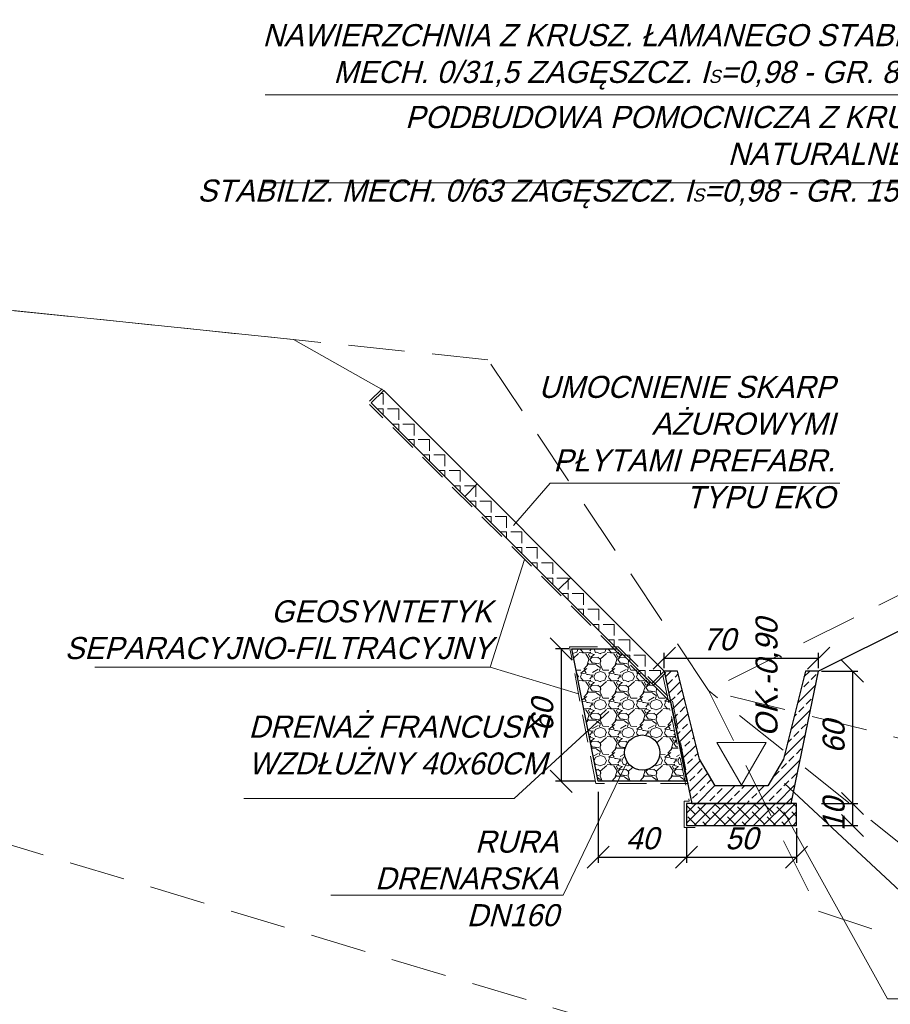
# Model space of a CAD drawing. Header units: millimetres. Extents: x -8866 to 77461, y -114325 to -28406.
# Tile 22 of 37: x 33747 to 34142, y -60031 to -59585. Entities that reach past the tile are written whole.
import ezdxf

# ---------------------------------------------------------------- set-up
doc = ezdxf.new("R2010")
doc.units = ezdxf.units.MM
doc.linetypes.add('DASHED', pattern=[19.05, 12.7, -6.35])
for name, color, linetype, lineweight in [('3', 6, 'DASHED', 13), ('5', 3, 'Continuous', 13), ('6', 2, 'Continuous', 25), ('8', 1, 'Continuous', 13)]:
    doc.layers.add(name, color=color, linetype=linetype, lineweight=lineweight)
doc.styles.get("Standard").update_dxf_attribs({"font": 'IC-isocp.shx', "oblique": 15})
doc.dimstyles.new('ISO-25', dxfattribs={"dimscale": 2, "dimtxt": 2.5, "dimasz": 2.5, "dimexe": 1.25, "dimexo": 0.625, "dimtad": 1, "dimtxsty": 'Standard', "dimblk": 'OBLIQUE', "dimcen": 2.5, "dimadec": 0, "dimazin": 0, "dimtfac": 1, "dimtmove": 0, "dimatfit": 3, "dimldrblk": 'OBLIQUE', "dimfxl": 1, "dimarcsym": 0})

# ---------------------------------------------------------------- blocks, each defined once
blk = doc.blocks.new('_Oblique')
at = {"color": 0, "linetype": 'ByBlock', "lineweight": -2}
blk.add_line((-0.5, -0.5), (0.5, 0.5), dxfattribs=at)
blk = doc.blocks.new('*D2724')
at = {"layer": '5', "color": 0, "lineweight": -2}
for p, q in [((34110.89, -59880.07), (34127.48, -59880.07)), ((34124.98, -59880.07), (34124.98, -59940.07)), ((34110.89, -59940.07), (34127.48, -59940.07))]:
    blk.add_line(p, q, dxfattribs=at)
at = {"layer": 'Defpoints', "color": 0}
for p in [(34109.64, -59880.07), (34109.64, -59940.07), (34124.98, -59940.07)]:
    blk.add_point(p, dxfattribs=at)
at = {"layer": '5', "color": 0, "lineweight": -2, "xscale": 10, "yscale": 10, "zscale": 10}
for p, rotation in [((34124.98, -59880.07), 90), ((34124.98, -59940.07), 270)]:
    blk.add_blockref('_Oblique', p, dxfattribs=dict(at, rotation=rotation))
at = {"layer": '5', "color": 0, "insert": (34116.48, -59910.07), "char_height": 10, "attachment_point": 5, "rotation": 90}
blk.add_mtext('60', dxfattribs=at)
blk = doc.blocks.new('*D2725')
at = {"layer": '5', "color": 0, "lineweight": -2}
for p, q in [((34110.89, -59940.07), (34127.48, -59940.07)), ((34124.98, -59940.07), (34124.98, -59950.07)), ((34111.41, -59950.07), (34127.48, -59950.07))]:
    blk.add_line(p, q, dxfattribs=at)
at = {"layer": 'Defpoints', "color": 0}
for p in [(34109.64, -59940.07), (34110.16, -59950.07), (34124.98, -59950.07)]:
    blk.add_point(p, dxfattribs=at)
at = {"layer": '5', "color": 0, "lineweight": -2, "xscale": 10, "yscale": 10, "zscale": 10}
for p, rotation in [((34124.98, -59940.07), 90), ((34124.98, -59950.07), 270)]:
    blk.add_blockref('_Oblique', p, dxfattribs=dict(at, rotation=rotation))
at = {"layer": '5', "color": 0, "insert": (34116.48, -59945.07), "char_height": 10, "attachment_point": 5, "rotation": 90}
blk.add_mtext('10', dxfattribs=at)
blk = doc.blocks.new('*D2726')
at = {"layer": '5', "color": 0, "lineweight": -2}
for p, q in [((34049.64, -59951.32), (34049.64, -59966.97)), ((34099.64, -59951.32), (34099.64, -59966.97)), ((34049.64, -59964.47), (34099.64, -59964.47))]:
    blk.add_line(p, q, dxfattribs=at)
at = {"layer": 'Defpoints', "color": 0}
for p in [(34049.64, -59950.07), (34099.64, -59950.07), (34099.64, -59964.47)]:
    blk.add_point(p, dxfattribs=at)
at = {"layer": '5', "color": 0, "lineweight": -2, "xscale": 10, "yscale": 10, "zscale": 10, "rotation": 180}
blk.add_blockref('_Oblique', (34049.64, -59964.47), dxfattribs=at)
at = {"layer": '5', "color": 0, "lineweight": -2, "xscale": 10, "yscale": 10, "zscale": 10}
blk.add_blockref('_Oblique', (34099.64, -59964.47), dxfattribs=at)
at = {"layer": '5', "color": 0, "insert": (34074.64, -59955.96), "char_height": 10, "attachment_point": 5}
blk.add_mtext('50', dxfattribs=at)
blk = doc.blocks.new('*D2727')
at = {"layer": '5', "color": 0, "lineweight": -2}
for p, q in [((34039.64, -59878.82), (34039.64, -59871.74)), ((34039.64, -59874.24), (34109.64, -59874.24)), ((34109.64, -59878.82), (34109.64, -59871.74))]:
    blk.add_line(p, q, dxfattribs=at)
at = {"layer": 'Defpoints', "color": 0}
for p in [(34109.64, -59874.24), (34039.64, -59880.07), (34109.64, -59880.07)]:
    blk.add_point(p, dxfattribs=at)
at = {"layer": '5', "color": 0, "lineweight": -2, "xscale": 10, "yscale": 10, "zscale": 10, "rotation": 180}
blk.add_blockref('_Oblique', (34039.64, -59874.24), dxfattribs=at)
at = {"layer": '5', "color": 0, "lineweight": -2, "xscale": 10, "yscale": 10, "zscale": 10}
blk.add_blockref('_Oblique', (34109.64, -59874.24), dxfattribs=at)
at = {"layer": '5', "color": 0, "insert": (34064.51, -59865.74), "char_height": 10, "attachment_point": 5}
blk.add_mtext('70', dxfattribs=at)
blk = doc.blocks.new('s2')
at = {"layer": '5', "linetype": 'DASHED', "ltscale": 2}
for points in [[(40199.63, -60271.9), (39499.63, -60226.74), (38499.63, -60076.74), (38499.63, -60076.74), (38399.63, -60026.74), (38399.63, -60026.74), (38089.63, -59926.74), (37839.63, -59826.74), (37839.63, -59826.74), (37759.63, -59826.74), (37759.63, -59676.74), (37349.63, -59676.74), (36949.63, -59676.74), (36849.63, -59726.74), (36749.63, -59576.74), (35299.63, -59426.74)], [(40199.63, -60484.92), (39799.63, -60426.74), (38299.63, -60326.74), (36299.63, -59726.74), (35299.63, -59626.74)], [(38089.63, -59926.74), (37549.63, -59901.74), (36849.63, -59726.74)]]:
    blk.add_lwpolyline(points, dxfattribs=at)
blk.add_lwpolyline([(39499.63, -60226.74), (38399.63, -60126.74), (36943.1, -59801.45), (36849.63, -59726.74), (36899.63, -59826.74), (38099.63, -60226.74), (39366.45, -60275.08)], close=True, dxfattribs=at)
blk = doc.blocks.new('*D2733')
at = {"layer": '5', "color": 0, "lineweight": -2}
for p, q in [((34009.64, -59934.85), (34009.64, -59966.97)), ((34049.64, -59951.32), (34049.64, -59966.97)), ((34009.64, -59964.47), (34049.64, -59964.47))]:
    blk.add_line(p, q, dxfattribs=at)
at = {"layer": 'Defpoints', "color": 0}
for p in [(34009.64, -59933.6), (34049.64, -59950.07), (34049.64, -59964.47)]:
    blk.add_point(p, dxfattribs=at)
at = {"layer": '5', "color": 0, "lineweight": -2, "xscale": 10, "yscale": 10, "zscale": 10, "rotation": 180}
blk.add_blockref('_Oblique', (34009.64, -59964.47), dxfattribs=at)
at = {"layer": '5', "color": 0, "lineweight": -2, "xscale": 10, "yscale": 10, "zscale": 10}
blk.add_blockref('_Oblique', (34049.64, -59964.47), dxfattribs=at)
at = {"layer": '5', "color": 0, "insert": (34029.64, -59955.96), "char_height": 10, "attachment_point": 5}
blk.add_mtext('40', dxfattribs=at)
blk = doc.blocks.new('*D2739')
at = {"layer": '5', "color": 0, "lineweight": -2}
for p, q in [((33996.39, -59870.07), (33990.36, -59870.07)), ((33992.86, -59870.07), (33992.86, -59930.07)), ((34008.39, -59930.07), (33990.36, -59930.07))]:
    blk.add_line(p, q, dxfattribs=at)
at = {"layer": 'Defpoints', "color": 0}
for p in [(33997.64, -59870.07), (33992.86, -59930.07), (34009.64, -59930.07)]:
    blk.add_point(p, dxfattribs=at)
at = {"layer": '5', "color": 0, "lineweight": -2, "xscale": 10, "yscale": 10, "zscale": 10}
for p, rotation in [((33992.86, -59870.07), 90), ((33992.86, -59930.07), 270)]:
    blk.add_blockref('_Oblique', p, dxfattribs=dict(at, rotation=rotation))
at = {"layer": '5', "color": 0, "insert": (33984.35, -59900.07), "char_height": 10, "attachment_point": 5, "rotation": 90}
blk.add_mtext('60', dxfattribs=at)

msp = doc.modelspace()

# ---------------------------------------------------------------- hatches: boundary and pattern name
at = {"layer": '8'}
h = msp.add_hatch(dxfattribs=at)
h.set_pattern_fill('ANGLE', color=256, angle=180)
h.set_pattern_definition([(180, (0, -3015), (-9e-16, -6.985), [5.08, -1.905]), (270, (0, -3015), (6.985, -1e-15), [5.08, -1.905])])
h.paths.add_polyline_path([(33991.555, -59843.297), (33997.212, -59837.641), (33972.34, -59812.769), (33954.785, -59795.214), (33949.129, -59800.871)])
h.paths.add_polyline_path([(33906.702, -59758.445), (33949.129, -59800.871), (33954.785, -59795.214), (33912.359, -59752.788)])
h.paths.add_polyline_path([(34033.981, -59885.724), (34039.638, -59880.067), (33997.212, -59837.641), (33991.555, -59843.297)])
h = msp.add_hatch(dxfattribs=at)
h.set_pattern_fill('GRAVL1', color=256, scale=0.5, style=0)
h.set_pattern_definition([(228.0128, (9.144, -2.3), (-101.599977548, -114.300017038), [1.7086072, -169.1524176]), (184.9697, (8.001, -3.57), (152.4000133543, 12.699889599), [2.9320236, -290.2702475]), (132.5104, (5.08, -3.824), (126.999882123, -139.700110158), [2.0674076, -204.6736064]), (267.2737, (0.127, -6.999), (12.699949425, 254.000003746), [2.6700226, -264.3321866]), (292.8337, (0, -9.666), (-63.500125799, 152.3999544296), [2.6181685, -259.199037]), (357.2737, (1.016, -12.079), (-254.000003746, 12.699949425), [2.6700226, -264.3321866]), (37.6942, (3.683, -12.206), (-165.1000932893, -126.9998781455), [3.5309683, -349.5655823]), (72.2553, (6.477, -10.047), (88.9001366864, 279.3999521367), [3.3335976, -330.0262767]), (121.4296, (7.493, -6.872), (-101.600104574, 165.0999369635), [2.679065, -265.227727]), (175.2364, (6.096, -4.586), (139.700012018, -12.699892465), [3.0585664, -149.86969]), (222.3974, (3.048, -4.332), (-152.4000933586, -139.6998994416), [3.9553896, -391.5838625]), (138.8141, (12.7, -7.126), (-88.900037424, 76.19996588), [1.3500227, -133.6528188]), (171.4692, (11.684, -6.237), (165.099978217, -25.4001004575), [2.56841, -254.2731897]), (225, (9.144, -5.856), (-2e-15, -12.7000039), [1.7960467, -16.1644584]), (203.1986, (8.255, -4.332), (63.49999658, 25.40001683), [0.9672066, -95.7531105]), (291.8014, (7.366, -4.713), (-12.69999886, 38.10000347), [1.367828, -67.0237674]), (30.9638, (7.874, -5.983), (38.09997488, 25.40003154), [2.2215983, -71.831492]), (161.5651, (9.779, -4.84), (25.40000552, -12.69997972), [1.6064357, -38.554495]), (16.3895, (0, -4.713), (127.00002792, 38.099907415), [2.25044, -222.7941315]), (70.3462, (2.159, -4.078), (-50.799939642, -139.700027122), [1.8879947, -186.9110816]), (293.1986, (9.779, -2.3), (-25.40001683, 63.49999658), [1.9344005, -94.7859166]), (343.6105, (10.541, -4.078), (-127.00002792, 38.099907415), [2.25044, -222.7941315]), (339.444, (0, -12.587), (-63.500023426, 25.399949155), [2.170176, -106.3386748]), (294.7751, (2.032, -13.349), (-63.499900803, 139.700043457), [1.8183606, -180.017966]), (66.8014, (9.906, -15), (25.40001683, 63.49999658), [1.9344005, -94.7859166]), (17.354, (10.668, -13.222), (-165.1000256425, -50.799930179), [2.1289137, -210.7618848]), (69.444, (3.683, -15), (-25.399949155, -63.500023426), [1.085088, -107.4237628]), (101.3099, (9.144, -15), (-12.69996993, 50.80000955), [0.647573, -64.1099683]), (165.9638, (9.017, -14.365), (38.10000693, -12.69997533), [2.6181685, -49.745265]), (186.009, (6.477, -13.73), (126.9999968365, 12.699991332), [2.426335, -240.206822]), (303.6901, (7.874, -7.126), (-12.70001695, 25.39999438), [1.8316194, -43.9588783]), (353.1572, (8.89, -8.65), (215.8999919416, -25.4001015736), [3.1977838, -316.58005]), (60.9454, (12.065, -9.031), (-50.800000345, -88.900004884), [1.3075412, -129.4469598]), (90, (12.7, -7.888), (-12.7, 12.7), [0.762, -11.938]), (120.2564, (6.223, -13.349), (50.799935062, -88.900031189), [1.7643348, -174.669704]), (48.0128, (5.334, -11.825), (101.599977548, 114.300017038), [3.4172144, -167.4438104]), (0, (7.62, -9.285), (12.7, 12.7), [3.302, -9.398]), (325.3048, (10.922, -9.285), (-126.999927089, 88.900109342), [2.0080478, -198.7965798]), (254.0546, (12.573, -10.428), (-12.699998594, -50.80000161), [1.8491454, -90.6082516]), (207.646, (12.065, -12.206), (-241.299946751, -127.0000979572), [3.0107255, -298.0623198]), (175.4261, (9.398, -13.603), (-165.1000070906, 12.6999339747), [3.1851473, -315.3292398])])
h.paths.add_polyline_path([(34016.91, -59870.067), (34018.325, -59870.067), (34034.688, -59886.431), (34041.325, -59893.068), (34049.033, -59930.067), (34009.638, -59930.067), (33997.638, -59870.067)])
h.paths.add_polyline_path([(34037.638, -59917.067, 1), (34021.638, -59917.067, 1)], flags=16)
h = msp.add_hatch(dxfattribs=at)
h.set_pattern_fill('ANSI33', color=256, angle=180, style=0)
h.set_pattern_definition([(225, (41520.5835, -13643.439), (4.4901281, -4.4901281), []), (225, (41516.0934, -13643.439), (4.4901281, -4.4901281), [3.175, -1.5875])])
h.paths.add_polyline_path([(34041.799, -59890.44), (34048.363, -59890.965), (34055.638, -59920.067), (34062.638, -59932.067), (34074.638, -59932.067), (34086.638, -59932.067), (34093.638, -59920.067), (34099.883, -59895.087), (34106.401, -59895.608), (34097.643, -59937.646), (34097.138, -59940.067), (34052.138, -59940.067)])
h.paths.add_polyline_path([(34039.638, -59880.068), (34039.638, -59880.067), (34045.638, -59880.067), (34048.363, -59890.965), (34041.799, -59890.44)])
h.paths.add_polyline_path([(34101.535, -59888.479), (34103.638, -59880.067), (34109.638, -59880.067), (34107.521, -59890.228)])
h.paths.add_polyline_path([(34099.883, -59895.087), (34101.535, -59888.479), (34107.521, -59890.228), (34106.401, -59895.608)])
h = msp.add_hatch(dxfattribs=at)
h.set_pattern_fill('ANSI38', color=256, style=0)
h.set_pattern_definition([(45, (35811.563, -8176.0863), (-2.24506403, 2.24506403), []), (135, (35811.563, -8176.0863), (-6.7351921, 2.24506403), [7.9375, -4.7625])])
h.paths.add_polyline_path([(34049.638, -59950.067), (34049.638, -59940.067), (34099.638, -59940.067), (34099.638, -59950.067)])

# ---------------------------------------------------------------- linework, layer by layer
at = {"layer": '3'}
for p, q in [((33905.995, -59757.738), (33911.652, -59752.081)), ((34033.274, -59886.431), (33905.995, -59759.152)), ((34034.688, -59886.431), (34040.345, -59880.774))]:
    msp.add_line(p, q, dxfattribs=at)
msp.add_lwpolyline([(33996.638, -59869.067), (34018.739, -59869.067), (34043.388, -59893.716), (34050.638, -59931.067), (34008.638, -59931.067)], close=True, dxfattribs=at)
for points in [[(34039.037, -59882.083), (34050.908, -59939.067)], [(34050.908, -59939.067), (34048.638, -59939.067), (34048.638, -59951.067), (34053.638, -59951.067)]]:
    msp.add_lwpolyline(points, dxfattribs=at)
at = {"layer": '5'}
for p, q in [((34176.694, -59618.786), (33858.672, -59618.786)), ((34176.694, -59658.721), (33858.672, -59658.721)), ((33987.833, -59794.929), (33971.167, -59814.12)), ((34119.304, -59794.929), (33987.833, -59794.929)), ((33960.641, -59878.373), (33976.278, -59829.435)), ((33960.641, -59878.373), (33781.42, -59878.373)), ((34000.767, -59890.4), (33960.641, -59878.373)), ((33971.549, -59937.852), (34014.435, -59898.456)), ((33993.82, -59981.649), (34022.824, -59921.258)), ((34094.106, -59931.03), (34150.869, -59983.81)), ((33971.549, -59937.852), (33848.97, -59937.852)), ((34093.867, -59943.948), (34140.93, -60028.722)), ((33888.45, -59981.649), (33993.82, -59981.649)), ((34140.93, -60028.722), (34270.721, -60028.722))]:
    msp.add_line(p, q, dxfattribs=at)
msp.add_lwpolyline([(33912.359, -59752.788), (33871.493, -59729.762), (32509.638, -59588.881)], dxfattribs=at)
msp.add_lwpolyline([(34074.638, -59931.881), (34085.852, -59912.458), (34063.425, -59912.458)], close=True, dxfattribs=at)
at = {"layer": '6'}
for p, q in [((33906.702, -59758.445), (33912.359, -59752.788)), ((34039.638, -59880.067), (33912.359, -59752.788)), ((34033.981, -59885.724), (33906.702, -59758.445)), ((33949.129, -59800.871), (33954.785, -59795.214)), ((33991.555, -59843.297), (33997.212, -59837.641)), ((34159.638, -59855.067), (34109.638, -59880.067)), ((34033.981, -59885.724), (34039.638, -59880.067))]:
    msp.add_line(p, q, dxfattribs=at)
for points in [[(33997.638, -59870.067), (34018.325, -59870.067), (34042.467, -59894.209), (34049.638, -59930.067), (34009.638, -59930.067)], [(34049.638, -59950.067), (34099.638, -59950.067), (34099.638, -59940.067), (34049.638, -59940.067)]]:
    msp.add_lwpolyline(points, close=True, dxfattribs=at)
msp.add_lwpolyline([(34039.638, -59880.067), (34052.138, -59940.067), (34097.138, -59940.067), (34109.638, -59880.067), (34103.638, -59880.067), (34093.638, -59920.067), (34086.638, -59932.067), (34062.638, -59932.067), (34055.638, -59920.067), (34045.638, -59880.067), (34039.638, -59880.067)], dxfattribs=at)
msp.add_circle((34029.638, -59917.067), 8, dxfattribs=at)

# ---------------------------------------------------------------- block references
at = {"layer": '5'}
msp.add_blockref('s2', (-2789.992, -162.143), dxfattribs=at)

# ---------------------------------------------------------------- texts
at = {"layer": '5', "char_height": 10}
for s, insert, width, attachment_point in [('\\pxt2.4967;{\\Fic-isocp.shx|c1;NAWIERZCHNIA Z KRUSZ. ŁAMANEGO STABILIZ. MECH. 0/31,5 ZAGĘSZCZ. I\\H0.6x;S\\H1.6667x;=0,98 - GR. 8 CM}', (34170.232, -59586.726), 329.8667, 3), ('\\pxt2.4967;{\\Fic-isocp.shx|c1;PODBUDOWA POMOCNICZA Z KRUSZ. NATURALNEGO\\PSTABILIZ. MECH. 0/63 ZAGĘSZCZ. I\\H0.6x;S\\H1.6667x;=0,98 - GR. 15 CM}', (34170.232, -59623.876), 331.35221, 3), ('\\pxt49.9667;{\\Fic-isocp.shx|c1;UMOCNIENIE SKARP AŻUROWYMI PŁYTAMI PREFABR. TYPU EKO}', (34117.122, -59746.218), 140.29511, 3), ('\\pxt49.9667;{\\Fic-isocp.shx|c1;GEOSYNTETYK SEPARACYJNO-FILTRACYJNY}', (33961.619, -59847.985), 159.75531, 3), ('\\pxt49.9667;{\\Fic-isocp.shx|c1;DRENAŻ FRANCUSKI WZDŁUŻNY 40x60CM}', (33851.083, -59900.304), 169.09979, 1), ('\\pxt49.9667;{\\Fic-isocp.shx|c1;RURA DRENARSKA DN160}', (33991.656, -59952.43), 112.78194, 3)]:
    msp.add_mtext(s, dxfattribs=dict(at, insert=insert, width=width, attachment_point=attachment_point))
at = {"layer": '5', "insert": (34092.857, -59909.866), "char_height": 10, "width": 159.75531, "attachment_point": 7, "rotation": 90}
msp.add_mtext('\\pxt49.9667;{\\Fic-isocp.shx|c1;OK.-0,90}', dxfattribs=at)

# ---------------------------------------------------------------- dimensions: what is measured, and where the dimension line sits
at = {"layer": '5'}
for base, p1, p2, picture, middle in [((34109.638, -59874.241), (34039.638, -59880.067), (34109.638, -59880.067), '*D2727', (34064.513, -59874.241)), ((34099.638, -59964.469), (34049.638, -59950.067), (34099.638, -59950.067), '*D2726', (34074.638, -59964.469))]:
    dim = msp.add_linear_dim(base=base, p1=p1, p2=p2, dimstyle='ISO-25', override={"dimtxt": 5, "dimasz": 5, "dimgap": 2, "dimdec": 0, "dimblk": 'Oblique', "dimtmove": 1}, dxfattribs=at)
    dim.commit()
    dim.dimension.update_dxf_attribs({"geometry": picture, "text_midpoint": middle, "dimtype": 160})
for base, p1, p2, picture, middle in [((33992.857, -59930.067), (33997.638, -59870.067), (34009.638, -59930.067), '*D2739', (33984.353, -59900.067)), ((34124.98, -59940.067), (34109.638, -59880.067), (34109.638, -59940.067), '*D2724', (34116.476, -59910.067))]:
    dim = msp.add_linear_dim(base=base, p1=p1, p2=p2, angle=90, dimstyle='ISO-25', override={"dimtxt": 5, "dimasz": 5, "dimgap": 2, "dimdec": 0, "dimblk": 'Oblique', "dimtmove": 1}, dxfattribs=at)
    dim.commit()
    dim.dimension.update_dxf_attribs({"geometry": picture, "text_midpoint": middle})
dim = msp.add_linear_dim(base=(34049.638, -59964.469), p1=(34009.638, -59933.602), p2=(34049.638, -59950.067), dimstyle='ISO-25', override={"dimtxt": 5, "dimasz": 5, "dimgap": 2, "dimdec": 0, "dimblk": 'Oblique', "dimtmove": 1}, dxfattribs=at)
dim.commit()
dim.dimension.update_dxf_attribs({"geometry": '*D2733', "text_midpoint": (34029.638, -59955.965)})
dim = msp.add_linear_dim(base=(34124.98, -59950.067), p1=(34109.638, -59940.067), p2=(34110.159, -59950.067), angle=90, dimstyle='ISO-25', override={"dimtxt": 5, "dimasz": 5, "dimgap": 2, "dimdec": 0, "dimblk": 'Oblique', "dimtmove": 1}, dxfattribs=at)
dim.commit()
dim.dimension.update_dxf_attribs({"geometry": '*D2725', "text_midpoint": (34124.98, -59945.067), "dimtype": 160})

doc.saveas('drawing.dxf')
